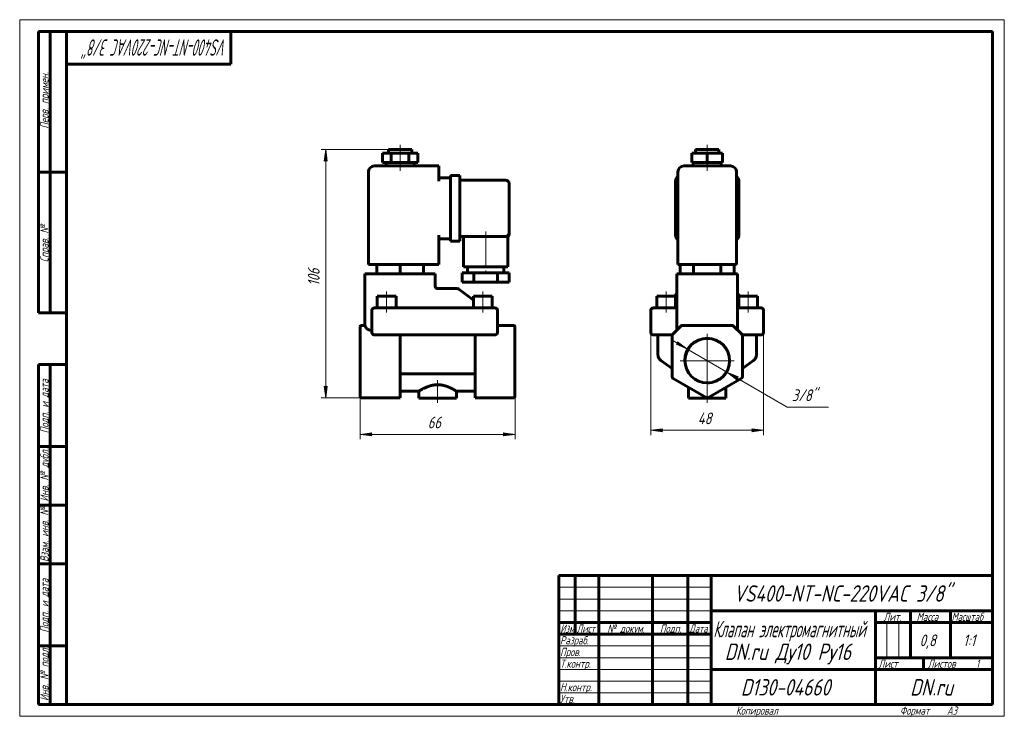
# Model space of a CAD drawing. Header units: millimetres. Extents: x 0 to 420, y 0 to 297.
import ezdxf

# ---------------------------------------------------------------- set-up
doc = ezdxf.new("R2010")
doc.units = ezdxf.units.MM
for name, pattern in [('K5LT_AXLED', [19.5, 15, -1.5, 1.5, -1.5]), ('K5LT_BASIC', [0]), ('K5LT_THIN', [0])]:
    doc.linetypes.add(name, pattern=pattern)
doc.layers.add('Системный слой', color=7, linetype='Continuous')
doc.layers.add('Системный слой (1)', color=7, linetype='Continuous', true_color=0x6c6c6c)
doc.styles.add('KDIMTEXTSTYLE', font='GOST_AU.SHX', dxfattribs={"width": 0.96, "oblique": 15, "height": 5})
doc.styles.add('KTEXTSTYLE', font='GOST_AU.SHX', dxfattribs={"width": 0.96, "height": 5})
doc.dimstyles.new('KDIMSTYLE (1.00)', dxfattribs={"dimtxt": 5, "dimasz": 1, "dimexe": 2, "dimexo": 0, "dimgap": 1, "dimtad": 1, "dimtxsty": 'KDIMTEXTSTYLE', "dimsah": 1, "dimcen": 0, "dimdle": 1, "dimadec": 0, "dimazin": 0, "dimtfac": 0.667, "dimtmove": 0, "dimatfit": 3, "dimfxl": 1, "dimtvp": 1, "dimtolj": 1, "dimtzin": 0, "dimarcsym": 0})

# ---------------------------------------------------------------- blocks, each defined once
blk = doc.blocks.new('U0')
at = {"layer": 'Системный слой (1)', "color": 150, "linetype": 'K5LT_BASIC', "lineweight": 60, "true_color": 0x0080ff}
for p, q in [((306.26, 180.4), (306.26, 180.42)), ((306.3, 180.15), (306.26, 180.4)), ((306.34, 180.05), (306.3, 180.15)), ((306.36, 180), (306.34, 180.05)), ((306.37, 179.99), (306.36, 180)), ((306.37, 179.98), (306.37, 179.99)), ((306.37, 179.97), (306.37, 179.98)), ((306.38, 179.97), (306.37, 179.97)), ((306.38, 179.96), (306.38, 179.97)), ((306.38, 179.97), (306.38, 179.97)), ((306.38, 179.97), (306.38, 179.97)), ((306.38, 179.97), (306.38, 179.97)), ((306.38, 179.97), (306.38, 179.97)), ((306.38, 179.97), (306.38, 179.97)), ((306.38, 179.97), (306.38, 179.97)), ((306.38, 179.97), (306.38, 179.97)), ((306.38, 179.97), (306.38, 179.97)), ((306.38, 179.97), (306.38, 179.97)), ((306.38, 179.97), (306.38, 179.97)), ((306.38, 179.97), (306.38, 179.97)), ((306.38, 179.97), (306.38, 179.97)), ((306.43, 179.89), (306.38, 179.96))]:
    blk.add_line(p, q, dxfattribs=at)
blk = doc.blocks.new('U1')
at = {"layer": 'Системный слой (1)', "color": 150, "linetype": 'K5LT_BASIC', "lineweight": 60, "true_color": 0x0080ff}
for p, q in [((278.26, 162.59), (278.26, 162.52)), ((278.26, 162.35), (278.26, 162.22))]:
    blk.add_line(p, q, dxfattribs=at)
blk = doc.blocks.new('U2')
at = {"layer": 'Системный слой (1)', "color": 150, "linetype": 'K5LT_BASIC', "lineweight": 60, "true_color": 0x0080ff}
for p, q in [((280.09, 179.89), (280.14, 179.96)), ((280.14, 179.96), (280.14, 179.97)), ((280.14, 179.97), (280.14, 179.97)), ((280.14, 179.97), (280.14, 179.97)), ((280.14, 179.97), (280.14, 179.97)), ((280.14, 179.97), (280.14, 179.97)), ((280.14, 179.97), (280.14, 179.97)), ((280.14, 179.97), (280.14, 179.97)), ((280.14, 179.97), (280.14, 179.97)), ((280.14, 179.97), (280.14, 179.97)), ((280.14, 179.97), (280.14, 179.97)), ((280.14, 179.97), (280.14, 179.97)), ((280.14, 179.97), (280.15, 179.97)), ((280.15, 179.99), (280.16, 180)), ((280.15, 179.98), (280.15, 179.99)), ((280.15, 179.97), (280.15, 179.98)), ((280.15, 179.97), (280.15, 179.97)), ((280.15, 179.97), (280.15, 179.97)), ((280.16, 180), (280.18, 180.05)), ((280.18, 180.05), (280.22, 180.15)), ((280.22, 180.15), (280.26, 180.4)), ((280.26, 180.4), (280.26, 180.42))]:
    blk.add_line(p, q, dxfattribs=at)
blk = doc.blocks.new('U3')
at = {"layer": 'Системный слой (1)', "color": 150, "linetype": 'K5LT_BASIC', "lineweight": 60, "true_color": 0x0080ff}
for p, q in [((308.26, 162.59), (308.26, 162.52)), ((308.26, 162.35), (308.26, 162.22))]:
    blk.add_line(p, q, dxfattribs=at)
blk = doc.blocks.new('U4')
at = {"layer": 'Системный слой (1)', "color": 150, "linetype": 'K5LT_BASIC', "lineweight": 60, "true_color": 0x0080ff}
for p, q in [((306.26, 188.63), (306.26, 180.42)), ((306.26, 180.42), (306.26, 164.63))]:
    blk.add_line(p, q, dxfattribs=at)
blk = doc.blocks.new('U5')
at = {"layer": 'Системный слой (1)', "color": 30, "linetype": 'K5LT_AXLED', "lineweight": 18, "true_color": 0xff8000}
for q in [(293.26, 163.13), (281.76, 151.63), (304.76, 151.63), (293.26, 140.13)]:
    blk.add_line((293.26, 151.63), q, dxfattribs=at)
blk = doc.blocks.new('D0')
at = {"layer": 'Системный слой (1)'}
for points in [[(269.26, 121.93), (274.26, 122.59), (273.76, 121.93), (274.26, 121.27)], [(312.26, 121.27), (317.26, 121.93), (312.26, 122.59), (312.76, 121.93)]]:
    blk.add_hatch(color=7, dxfattribs=at).paths.add_polyline_path(points)
at = {"layer": 'Системный слой (1)', "color": 7, "linetype": 'K5LT_THIN', "lineweight": 18}
for p, q in [((269.26, 168.38), (269.26, 119.93)), ((317.26, 168.38), (317.26, 119.93)), ((269.26, 121.93), (274.26, 122.59)), ((274.26, 121.27), (269.26, 121.93)), ((274.26, 122.59), (273.76, 121.93)), ((273.76, 121.93), (274.26, 121.27)), ((312.76, 121.93), (312.26, 122.59)), ((312.26, 122.59), (317.26, 121.93)), ((317.26, 121.93), (312.26, 121.27)), ((312.26, 121.27), (312.76, 121.93))]:
    blk.add_line(p, q, dxfattribs=at)
blk.add_wipeout([(289.24, 122.93), (289.24, 130.31), (296.96, 130.31), (296.96, 122.93)]).dxf.layer = 'Системный слой (1)'
blk.add_line((269.26, 121.93), (317.26, 121.93), dxfattribs=at)
at = {"layer": 'Системный слой (1)', "color": 7, "insert": (289.24, 129.52), "char_height": 5, "attachment_point": 1, "style": 'KTEXTSTYLE'}
blk.add_mtext('\\H5.0;\\W1.000;\\Q15;\\Q15;\\W0.965;48', dxfattribs=at)
blk = doc.blocks.new('KDIMARROW_01')
at = {"layer": 'Системный слой'}
blk.add_hatch(color=0, dxfattribs=at).paths.add_polyline_path([(-5, -0.66), (0, 0), (-5, 0.66), (-4.5, 0)])
at = {"layer": 'Системный слой', "color": 0, "linetype": 'K5LT_THIN', "lineweight": 18}
for p, q in [((-4.5, 0), (-5, 0.66)), ((-5, 0.66), (0, 0)), ((0, 0), (-5, -0.66)), ((-5, -0.66), (-4.5, 0))]:
    blk.add_line(p, q, dxfattribs=at)
at = {"layer": 'Системный слой (1)', "color": 0, "linetype": 'K5LT_THIN', "lineweight": 18}
blk.add_line((145.28, 151.63), (144.28, 151.63), dxfattribs=at)
blk = doc.blocks.new('D1')
at = {"layer": 'Системный слой (1)'}
for points in [[(284.61, 156.65), (280.62, 159.73), (280.72, 158.91), (279.96, 158.6)], [(305.8, 144.35), (306.56, 144.67), (301.91, 146.61), (305.9, 143.53)]]:
    blk.add_hatch(color=7, dxfattribs=at).paths.add_polyline_path(points)
at = {"layer": 'Системный слой (1)', "color": 7, "linetype": 'K5LT_THIN', "lineweight": 18}
for p, q in [((284.61, 156.65), (278.56, 160.17)), ((284.61, 156.65), (280.62, 159.73)), ((280.62, 159.73), (280.72, 158.91)), ((280.72, 158.91), (279.96, 158.6)), ((279.96, 158.6), (284.61, 156.65)), ((284.61, 156.65), (301.91, 146.61)), ((301.91, 146.61), (305.9, 143.53)), ((306.56, 144.67), (301.91, 146.61)), ((301.91, 146.61), (307.96, 143.09)), ((305.8, 144.35), (306.56, 144.67)), ((305.9, 143.53), (305.8, 144.35))]:
    blk.add_line(p, q, dxfattribs=at)
blk.add_wipeout([(329.4, 132.8), (329.4, 140.18), (342.45, 140.18), (342.45, 132.8)]).dxf.layer = 'Системный слой (1)'
for p, q in [((301.91, 146.61), (327.4, 131.8)), ((327.4, 131.8), (345, 131.8))]:
    blk.add_line(p, q, dxfattribs=at)
at = {"layer": 'Системный слой (1)', "color": 7, "insert": (329.4, 139.39), "char_height": 5, "attachment_point": 1, "style": 'KTEXTSTYLE'}
blk.add_mtext('\\H5.0;\\W1.000;\\Q15;\\Q15;\\W0.965;3/8"', dxfattribs=at)
blk = doc.blocks.new('KDIMARROW_02')
at = {"layer": 'Системный слой'}
blk.add_hatch(color=0, dxfattribs=at).paths.add_polyline_path([(4.5, 0), (5, 0.66), (0, 0), (5, -0.66)])
at = {"layer": 'Системный слой', "color": 0, "linetype": 'K5LT_THIN', "lineweight": 18}
for p, q in [((5, 0.66), (0, 0)), ((0, 0), (5, -0.66)), ((0, 0), (7, 0)), ((4.5, 0), (5, 0.66)), ((5, -0.66), (4.5, 0))]:
    blk.add_line(p, q, dxfattribs=at)
at = {"layer": 'Системный слой (1)', "color": 0, "linetype": 'K5LT_THIN', "lineweight": 18}
blk.add_line((145.28, 151.63), (144.28, 151.63), dxfattribs=at)
blk = doc.blocks.new('U6')
at = {"layer": 'Системный слой (1)', "color": 150, "linetype": 'K5LT_BASIC', "lineweight": 60, "true_color": 0x0080ff}
for p, q in [((162.28, 138.63), (170.28, 138.63)), ((186.28, 138.63), (194.28, 138.63))]:
    blk.add_line(p, q, dxfattribs=at)
blk = doc.blocks.new('U7')
at = {"layer": 'Системный слой (1)', "color": 150, "linetype": 'K5LT_BASIC', "lineweight": 60, "true_color": 0x0080ff}
for p, q in [((208.78, 206.13), (208.78, 206.13)), ((208.78, 206.13), (208.78, 205.75)), ((208.78, 205.75), (208.78, 205.75)), ((208.78, 205.75), (208.78, 205.75))]:
    blk.add_line(p, q, dxfattribs=at)
blk = doc.blocks.new('D2')
at = {"layer": 'Системный слой (1)'}
for points in [[(145.28, 120.2), (150.28, 120.86), (149.78, 120.2), (150.28, 119.55)], [(206.28, 119.55), (211.28, 120.2), (206.28, 120.86), (206.78, 120.2)]]:
    blk.add_hatch(color=7, dxfattribs=at).paths.add_polyline_path(points)
at = {"layer": 'Системный слой (1)', "color": 7, "linetype": 'K5LT_THIN', "lineweight": 18}
for p, q in [((145.28, 144.87), (145.28, 118.2)), ((211.28, 144.87), (211.28, 118.2)), ((145.28, 120.2), (150.28, 120.86)), ((150.28, 119.55), (145.28, 120.2)), ((150.28, 120.86), (149.78, 120.2)), ((149.78, 120.2), (150.28, 119.55)), ((206.78, 120.2), (206.28, 120.86)), ((206.28, 120.86), (211.28, 120.2)), ((211.28, 120.2), (206.28, 119.55)), ((206.28, 119.55), (206.78, 120.2))]:
    blk.add_line(p, q, dxfattribs=at)
blk.add_wipeout([(174.06, 121.2), (174.06, 128.59), (182.16, 128.59), (182.16, 121.2)]).dxf.layer = 'Системный слой (1)'
blk.add_line((145.28, 120.2), (211.28, 120.2), dxfattribs=at)
at = {"layer": 'Системный слой (1)', "color": 7, "insert": (174.06, 127.79), "char_height": 5, "attachment_point": 1, "style": 'KTEXTSTYLE'}
blk.add_mtext('\\H5.0;\\W1.000;\\Q15;\\Q15;\\W0.965;66', dxfattribs=at)
blk = doc.blocks.new('D3')
at = {"layer": 'Системный слой (1)'}
for points in [[(131.19, 236.63), (130.53, 241.63), (129.87, 236.63), (130.53, 237.13)], [(130.53, 135.79), (131.19, 140.79), (130.53, 140.29), (129.87, 140.79)]]:
    blk.add_hatch(color=7, dxfattribs=at).paths.add_polyline_path(points)
at = {"layer": 'Системный слой (1)', "color": 7, "linetype": 'K5LT_THIN', "lineweight": 18}
for p, q in [((157.28, 241.63), (128.53, 241.63)), ((129.87, 236.63), (130.53, 241.63)), ((130.53, 241.63), (131.19, 236.63)), ((130.53, 237.13), (129.87, 236.63)), ((131.19, 236.63), (130.53, 237.13)), ((130.53, 135.79), (129.87, 140.79)), ((129.87, 140.79), (130.53, 140.29)), ((130.53, 140.29), (131.19, 140.79)), ((131.19, 140.79), (130.53, 135.79)), ((145.78, 135.79), (128.53, 135.79))]:
    blk.add_line(p, q, dxfattribs=at)
blk.add_wipeout([(129.53, 183.5), (122.15, 183.5), (122.15, 193.5), (129.53, 193.5)]).dxf.layer = 'Системный слой (1)'
blk.add_line((130.53, 241.63), (130.53, 135.79), dxfattribs=at)
at = {"layer": 'Системный слой (1)', "color": 7, "insert": (122.94, 183.5), "char_height": 5, "attachment_point": 1, "rotation": 90, "style": 'KTEXTSTYLE'}
blk.add_mtext('\\H5.0;\\W1.000;\\Q15;\\Q15;\\W0.965;106', dxfattribs=at)
blk = doc.blocks.new('U8')
at = {"color": 7, "linetype": 'K5LT_THIN', "lineweight": 18}
for p, q in [((0, 0), (0, 297)), ((0, 297), (420, 297)), ((420, 297), (420, 0)), ((230, 55), (295, 55)), ((230, 50), (295, 50)), ((230, 45), (295, 45)), ((369.96, 25), (369.96, 40)), ((374.98, 25), (374.98, 40)), ((230, 30), (295, 30)), ((230, 25), (295, 25)), ((230, 20), (295, 20)), ((230, 15), (295, 15)), ((230, 10), (295, 10)), ((420, 0), (0, 0))]:
    blk.add_line(p, q, dxfattribs=at)
at = {"color": 150, "linetype": 'K5LT_BASIC', "lineweight": 60, "true_color": 0x0080ff}
for p, q in [((8, 172), (8, 292)), ((20, 292), (8, 292)), ((13, 172), (13, 292)), ((20, 5), (20, 292)), ((20, 292), (415, 292)), ((90, 292), (90, 278)), ((415, 292), (415, 5)), ((90, 278), (20, 278)), ((20, 232), (8, 232)), ((20, 172), (8, 172)), ((8, 5), (8, 150)), ((20, 150), (8, 150)), ((13, 5), (13, 150)), ((20, 115), (8, 115)), ((20, 90), (8, 90)), ((20, 65), (8, 65)), ((230, 60), (415, 60)), ((230, 5), (230, 60)), ((237, 35), (237, 60)), ((247, 5), (247, 60)), ((270, 5), (270, 60)), ((285, 5), (285, 60)), ((295, 5), (295, 60)), ((295, 45), (415, 45)), ((365, 5), (365, 45)), ((380, 25), (380, 45)), ((397, 25), (397, 45)), ((230, 40), (295, 40)), ((365, 40), (380, 40)), ((380, 40), (415, 40)), ((230, 35), (295, 35)), ((20, 30), (8, 30)), ((365, 25), (415, 25)), ((385.57, 20), (385.57, 25)), ((295, 20), (365, 20)), ((365, 20), (415, 20)), ((20, 5), (8, 5)), ((415, 5), (20, 5))]:
    blk.add_line(p, q, dxfattribs=at)
at = {"color": 7, "attachment_point": 1, "style": 'KTEXTSTYLE'}
for s, insert, char_height, rotation in [('\\H5.0;\\W1.000;\\Q15;\\Q15;\\W0.630;\\H7.00;VS400-NT-NC-220VAC 3/8"', (88.56, 281.64), 7, 180), ('\\H5.0;\\W1.000;\\Q15;\\Q15;\\W0.965;\\H3.50;Перв. примен.', (8.82, 250.52), 3.5, 90), ('\\H5.0;\\W1.000;\\Q15;\\Q15;\\W0.965;\\H3.50;Справ. №', (8.82, 193.63), 3.5, 90), ('\\H5.0;\\W1.000;\\Q15;\\Q15;\\W0.965;\\H3.50;Подп. и дата', (8.82, 120.66), 3.5, 90), ('\\H5.0;\\W1.000;\\Q15;\\Q15;\\W0.965;\\H3.50;Инв. № дубл.', (8.82, 91.57), 3.5, 90), ('\\H5.0;\\W1.000;\\Q15;\\Q15;\\W0.965;\\H3.50;Взам. инв. №', (8.82, 65.8), 3.5, 90), ('\\H5.0;\\W1.000;\\Q15;\\Q15;\\W0.965;\\H3.50;Подп. и дата', (8.82, 35.66), 3.5, 90), ('\\H5.0;\\W1.000;\\Q15;\\Q15;\\W0.965;\\H3.50;Инв. № подл.', (8.82, 6.57), 3.5, 90)]:
    blk.add_mtext(s, dxfattribs=dict(at, insert=insert, char_height=char_height, rotation=rotation))
for s, insert, char_height in [('\\H5.0;\\W1.000;\\Q15;\\Q15;\\W0.965;\\H7.00;VS400-NT-NC-220VAC 3/8"', (304.55, 55.86), 7), ('\\H5.0;\\W1.000;\\Q15;\\Q15;\\W0.965;\\H3.50;Лит.', (368.47, 44.18), 3.5), ('\\H5.0;\\W1.000;\\Q15;\\Q15;\\W0.965;\\H3.50;Масса', (382.58, 44.18), 3.5), ('\\H5.0;\\W1.000;\\Q15;\\Q15;\\W0.930;\\H3.50;Масштаб', (397.52, 44.18), 3.5), ('\\H5.0;\\W1.000;\\Q15;\\Q15;\\W0.784;\\H3.50;Изм.', (230.62, 39.18), 3.5), ('\\H5.0;\\W1.000;\\Q15;\\Q15;\\W0.799;\\H3.50;Лист', (237.61, 39.18), 3.5), ('\\H5.0;\\W1.000;\\Q15;\\Q15;\\W0.965;\\H3.50;№ докум.', (250.63, 39.18), 3.5), ('\\H5.0;\\W1.000;\\Q15;\\Q15;\\W0.965;\\H3.50;Подп.', (273.1, 39.18), 3.5), ('\\H5.0;\\W1.000;\\Q15;\\Q15;\\W0.799;\\H3.50;Дата', (285.61, 39.18), 3.5), ('\\H5.0;\\W1.000;\\Q15;\\Q15;\\W0.672;\\H7.00;Клапан электромагнитный', (295.88, 40.69), 7), ('\\H5.0;\\W1.000;\\Q15;\\Q15;\\W0.965;\\H3.50;Разраб.', (230.5, 34.18), 3.5), ('\\H5.0;\\W1.000;\\Q15;\\Q15;\\W0.965;0,8', (383.89, 34.9), 5), ('\\H5.0;\\W1.000;\\Q15;\\Q15;\\W0.965;{\\c16711680;1:1}', (402.44, 34.9), 5), ('\\H5.0;\\W1.000;\\Q15;\\Q15;\\W0.965;\\H7.00;DN.ru Ду10 Ру16', (300.76, 31.02), 7), ('\\H5.0;\\W1.000;\\Q15;\\Q15;\\W0.965;\\H3.50;Пров.', (230.5, 29.18), 3.5), ('\\H5.0;\\W1.000;\\Q15;\\Q15;\\W0.965;\\H3.50;Т.контр.', (230.5, 24.18), 3.5), ('\\H5.0;\\W1.000;\\Q15;\\Q15;\\W0.965;\\H3.50;Лист', (366.32, 24.18), 3.5), ('\\H5.0;\\W1.000;\\Q15;\\Q15;\\W0.965;\\H3.50;Листов', (387.36, 24.18), 3.5), ('\\H5.0;\\W1.000;\\Q15;\\Q15;\\W0.965;\\H3.50;1', (407.91, 24.18), 3.5), ('\\H5.0;\\W1.000;\\Q15;\\Q15;\\W0.965;\\H3.50;Н.контр.', (230.5, 14.18), 3.5), ('\\H5.0;\\W1.000;\\Q15;\\Q15;\\W0.965;\\H7.00;D130-04660', (307.61, 15.86), 7), ('\\H5.0;\\W1.000;\\Q15;\\Q15;\\W0.965;\\H7.00;DN.ru', (379.84, 15.86), 7), ('\\H5.0;\\W1.000;\\Q15;\\Q15;\\W0.965;\\H3.50;Утв.', (230.5, 9.18), 3.5), ('\\H5.0;\\W1.000;\\Q15;\\Q15;\\W0.965;\\H3.50;Копировал', (305.5, 4.18), 3.5), ('\\H5.0;\\W1.000;\\Q15;\\Q15;\\W0.965;\\H3.50;Формат', (375.5, 4.18), 3.5), ('\\H5.0;\\W1.000;\\Q15;\\Q15;\\W0.965;\\H3.50;A3', (395.5, 4.18), 3.5)]:
    blk.add_mtext(s, dxfattribs=dict(at, insert=insert, char_height=char_height))

msp = doc.modelspace()

# ---------------------------------------------------------------- linework, layer by layer
at = {"layer": 'Системный слой (1)', "color": 30, "linetype": 'K5LT_AXLED', "lineweight": 18, "true_color": 0xff8000}
for p, q in [((162.276, 238.132), (162.276, 243.632)), ((293.26, 238.132), (293.26, 243.632)), ((162.276, 232.632), (162.276, 238.132)), ((293.26, 232.632), (293.26, 238.132)), ((198.776, 206.632), (198.776, 187.132)), ((156.526, 172.132), (156.526, 181.132)), ((197.526, 172.132), (197.526, 181.132)), ((275.76, 172.132), (275.76, 181.132)), ((310.76, 172.132), (310.76, 181.132)), ((178.276, 143.385), (178.276, 133.632)), ((293.26, 133.632), (293.26, 143.385))]:
    msp.add_line(p, q, dxfattribs=at)
at = {"layer": 'Системный слой (1)', "color": 150, "linetype": 'K5LT_BASIC', "lineweight": 60, "true_color": 0x0080ff}
for p, q in [((154.776, 236.132), (154.776, 240.132)), ((154.776, 240.132), (158.526, 240.132)), ((157.276, 241.632), (167.276, 241.632)), ((157.276, 240.132), (157.276, 241.632)), ((158.526, 240.132), (166.026, 240.132)), ((158.526, 236.132), (158.526, 240.132)), ((166.026, 240.132), (169.776, 240.132)), ((166.026, 236.132), (166.026, 240.132)), ((167.276, 240.132), (167.276, 241.632)), ((169.776, 236.132), (169.776, 240.132)), ((286.765, 240.132), (293.26, 240.132)), ((286.765, 236.132), (286.765, 240.132)), ((288.26, 241.632), (298.26, 241.632)), ((288.26, 240.132), (288.26, 241.632)), ((293.26, 236.132), (293.26, 240.132)), ((293.26, 240.132), (299.756, 240.132)), ((298.26, 240.132), (298.26, 241.632)), ((299.756, 236.132), (299.756, 240.132)), ((154.776, 236.132), (158.526, 236.132)), ((156.276, 234.632), (156.276, 236.132)), ((158.526, 236.132), (166.026, 236.132)), ((166.026, 236.132), (169.776, 236.132)), ((168.276, 234.632), (168.276, 236.132)), ((286.765, 236.132), (293.26, 236.132)), ((287.26, 234.632), (287.26, 236.132)), ((293.26, 236.132), (299.756, 236.132)), ((299.26, 234.632), (299.26, 236.132)), ((148.776, 192.632), (148.776, 232.132)), ((178.776, 234.632), (151.276, 234.632)), ((178.776, 234.632), (178.776, 232.132)), ((178.776, 228.132), (178.776, 232.132)), ((280.76, 192.632), (280.76, 232.132)), ((303.26, 234.632), (283.26, 234.632)), ((305.76, 192.632), (305.76, 232.132)), ((178.776, 229.632), (183.776, 229.632)), ((183.776, 228.132), (183.776, 230.632)), ((183.776, 230.632), (187.776, 230.632)), ((183.776, 228.132), (183.776, 205.132)), ((187.776, 230.632), (187.776, 228.132)), ((187.776, 228.632), (207.276, 228.632)), ((187.776, 228.132), (187.776, 205.132)), ((208.776, 227.132), (208.776, 206.132)), ((279.76, 205.132), (279.76, 228.132)), ((306.76, 228.132), (306.76, 205.132)), ((208.776, 206.132), (208.776, 205.75)), ((208.776, 205.874), (208.776, 205.888)), ((178.776, 192.632), (178.776, 205.132)), ((178.776, 203.632), (183.776, 203.632)), ((183.776, 202.632), (183.776, 205.132)), ((183.776, 202.632), (187.776, 202.632)), ((187.776, 205.132), (187.776, 202.632)), ((187.776, 204.632), (207.276, 204.632)), ((189.276, 204.632), (189.276, 191.632)), ((207.276, 204.632), (208.276, 204.632)), ((208.276, 204.632), (208.276, 191.632)), ((208.776, 205.75), (208.776, 205.75)), ((208.776, 205.75), (208.776, 205.75)), ((151.276, 192.632), (148.776, 192.632)), ((151.276, 192.632), (178.776, 192.632)), ((152.276, 192.632), (152.276, 188.632)), ((162.276, 192.632), (162.276, 188.632)), ((172.276, 192.632), (172.276, 188.632)), ((188.776, 189.132), (188.776, 185.132)), ((193.776, 189.132), (188.776, 189.132)), ((208.276, 191.632), (189.276, 191.632)), ((191.026, 191.632), (191.026, 189.132)), ((203.776, 189.132), (193.776, 189.132)), ((193.776, 189.132), (193.776, 185.132)), ((203.776, 189.132), (203.776, 185.132)), ((208.776, 189.132), (203.776, 189.132)), ((206.526, 191.632), (206.526, 189.132)), ((208.776, 189.132), (208.776, 185.132)), ((283.26, 192.632), (280.76, 192.632)), ((281.713, 192.632), (281.713, 188.632)), ((283.26, 192.632), (303.26, 192.632)), ((287.487, 192.632), (287.487, 188.632)), ((299.034, 192.632), (299.034, 188.632)), ((305.76, 192.632), (303.26, 192.632)), ((304.807, 192.632), (304.807, 188.632)), ((147.276, 188.632), (147.276, 166.632)), ((147.276, 188.632), (149.776, 188.632)), ((174.776, 188.632), (149.776, 188.632)), ((174.776, 188.632), (177.276, 188.632)), ((177.276, 188.632), (177.276, 183.122)), ((193.776, 185.132), (188.776, 185.132)), ((203.776, 185.132), (193.776, 185.132)), ((208.776, 185.132), (203.776, 185.132)), ((280.26, 188.632), (282.76, 188.632)), ((280.26, 188.632), (280.26, 164.632)), ((303.76, 188.632), (282.76, 188.632)), ((303.76, 188.632), (306.26, 188.632)), ((177.276, 183.276), (177.276, 183.122)), ((177.276, 183.122), (177.276, 183.121)), ((177.276, 183.121), (177.276, 183.121)), ((178.276, 182.342), (178.276, 182.342)), ((186.689, 182.342), (178.276, 182.342)), ((187.294, 182.137), (193.526, 177.391)), ((152.526, 179.132), (160.526, 179.132)), ((152.526, 174.132), (152.526, 179.132)), ((160.526, 174.132), (160.526, 179.132)), ((193.526, 174.132), (193.526, 179.132)), ((193.526, 179.132), (201.526, 179.132)), ((201.526, 174.132), (201.526, 179.132)), ((271.76, 179.132), (279.76, 179.132)), ((271.76, 174.132), (271.76, 179.132)), ((280.144, 179.968), (279.046, 179.132)), ((279.76, 174.132), (279.76, 179.132)), ((306.377, 179.968), (307.475, 179.132)), ((306.76, 179.132), (314.76, 179.132)), ((306.76, 174.132), (306.76, 179.132)), ((314.76, 174.132), (314.76, 179.132)), ((150.276, 173.132), (150.276, 163.632)), ((151.276, 174.132), (153.276, 174.132)), ((200.776, 174.132), (153.276, 174.132)), ((200.776, 174.132), (202.776, 174.132)), ((203.776, 163.632), (203.776, 173.132)), ((269.26, 173.132), (269.26, 163.632)), ((270.26, 174.132), (272.26, 174.132)), ((272.26, 174.132), (280.26, 174.132)), ((306.26, 174.132), (314.26, 174.132)), ((314.26, 174.132), (316.26, 174.132)), ((317.26, 173.132), (317.26, 163.632)), ((145.276, 165.985), (145.276, 166.132)), ((145.276, 162.571), (145.276, 165.985)), ((147.277, 166.632), (145.776, 166.632)), ((149.776, 164.632), (150.276, 164.632)), ((203.776, 166.632), (210.776, 166.632)), ((211.276, 166.132), (211.276, 165.985)), ((211.276, 162.571), (211.276, 165.985)), ((281.968, 166.339), (278.553, 162.925)), ((303.846, 166.632), (282.675, 166.632)), ((307.968, 162.925), (304.553, 166.339)), ((145.276, 162.218), (145.276, 162.571)), ((145.276, 144.869), (145.276, 162.218)), ((153.276, 162.632), (151.276, 162.632)), ((153.276, 162.632), (200.776, 162.632)), ((162.276, 144.869), (162.276, 162.632)), ((194.276, 144.869), (194.276, 162.632)), ((202.776, 162.632), (200.776, 162.632)), ((211.276, 162.571), (211.276, 162.218)), ((211.276, 144.869), (211.276, 162.218)), ((272.26, 162.632), (270.26, 162.632)), ((272.26, 162.632), (272.26, 154.156)), ((272.26, 162.632), (278.26, 162.632)), ((278.26, 162.632), (278.55, 162.921)), ((278.26, 162.632), (278.26, 162.218)), ((278.26, 162.218), (278.26, 144.869)), ((308.26, 162.632), (307.971, 162.921)), ((308.26, 162.632), (308.26, 162.632)), ((308.26, 162.632), (308.26, 162.218)), ((308.26, 162.632), (314.26, 162.632)), ((308.26, 144.869), (308.26, 162.218)), ((314.26, 162.632), (314.26, 154.156)), ((316.26, 162.632), (314.26, 162.632)), ((278.26, 148.331), (273.518, 151.714)), ((313.003, 151.714), (308.26, 148.331)), ((145.276, 144.436), (145.276, 144.869)), ((145.276, 136.353), (145.276, 144.436)), ((162.276, 144.869), (162.276, 144.003)), ((162.276, 135.92), (162.276, 144.003)), ((163.287, 145.984), (193.265, 145.984)), ((194.276, 144.003), (194.276, 144.869)), ((194.276, 135.92), (194.276, 144.003)), ((211.276, 144.869), (211.276, 144.436)), ((211.276, 136.353), (211.276, 144.436)), ((278.76, 144.003), (292.76, 135.92)), ((293.76, 135.92), (307.76, 144.003)), ((170.276, 138.632), (170.276, 135.632)), ((186.276, 138.632), (186.276, 135.632)), ((285.26, 140.251), (285.26, 135.632)), ((301.26, 140.251), (301.26, 135.632)), ((145.276, 136.286), (145.276, 136.353)), ((145.776, 135.786), (162.276, 135.786)), ((162.276, 135.92), (162.276, 135.786)), ((186.276, 135.632), (170.276, 135.632)), ((194.276, 135.786), (194.276, 135.92)), ((194.276, 135.786), (210.776, 135.786)), ((211.276, 136.353), (211.276, 136.286)), ((301.26, 135.632), (285.26, 135.632))]:
    msp.add_line(p, q, dxfattribs=at)
msp.add_circle((293.26, 151.632), 9.5, dxfattribs=at)
for centre, radius, start, end in [((151.276, 232.132), 2.5, 90, 180), ((283.26, 232.132), 2.5, 90, 180), ((303.26, 232.132), 2.5, 0, 90), ((207.276, 227.132), 1.5, 0, 90), ((282.26, 228.132), 2.5, 126.8699, 180), ((304.26, 228.132), 2.5, 0, 53.1301), ((207.276, 206.132), 1.5, 270, 0), ((207.276, 206.132), 1.5, 270.44711, 0), ((207.276, 205.75), 1.5, 311.81031, 0), ((282.26, 205.132), 2.5, 180, 233.1301), ((304.26, 205.132), 2.5, 306.8699, 0), ((178.276, 183.342), 1, 180, 270), ((186.689, 181.342), 1, 52.70853, 90), ((151.276, 173.132), 1, 90, 180), ((202.776, 173.132), 1, 0, 90), ((270.26, 173.132), 1, 90, 180), ((316.26, 173.132), 1, 0, 90), ((145.776, 166.132), 0.5, 90, 180), ((210.776, 166.132), 0.5, 0, 90), ((282.675, 165.632), 1, 90, 135), ((303.846, 165.632), 1, 45, 90), ((151.276, 163.632), 1, 180, 270), ((202.776, 163.632), 1, 270, 0), ((270.26, 163.632), 1, 180, 270), ((279.26, 162.218), 1, 135, 180), ((307.26, 162.218), 1, 0, 45), ((316.26, 163.632), 1, 270, 0), ((279.26, 144.869), 1, 180, 240), ((307.26, 144.869), 1, 300, 0), ((145.776, 136.286), 0.5, 180, 270), ((210.776, 136.286), 0.5, 270, 0), ((293.26, 136.786), 1, 240, 300)]:
    msp.add_arc(centre, radius, start, end, dxfattribs=at)
at = {"layer": 'Системный слой (1)', "color": 7, "linetype": 'K5LT_THIN', "lineweight": 18}
msp.add_arc((293.26, 151.632), 10, 270, 180, dxfattribs=at)
at = {"layer": 'Системный слой (1)', "color": 150, "linetype": 'K5LT_BASIC', "lineweight": 60, "true_color": 0x0080ff}
for start_param, end_param in [(0, 0.0002688), (0.0004646, 0.0005387), (0.0002688, 0.0004646)]:
    msp.add_ellipse((178.276, 183.122), major_axis=(-1, 0), ratio=0.8913849, start_param=start_param, end_param=end_param, dxfattribs=at)
for points, knots in [([(208.776, 205.75), (208.776, 205.75), (208.776, 205.749), (208.776, 205.745), (208.776, 205.741), (208.776, 205.733), (208.776, 205.729), (208.776, 205.716), (208.775, 205.708), (208.775, 205.683), (208.774, 205.666), (208.77, 205.615), (208.767, 205.581), (208.753, 205.482), (208.74, 205.416), (208.705, 205.288), (208.683, 205.225), (208.63, 205.102), (208.6, 205.042), (208.532, 204.926), (208.494, 204.871), (208.411, 204.767), (208.366, 204.718), (208.312, 204.665), (208.305, 204.658), (208.297, 204.651), (208.296, 204.65), (208.289, 204.643), (208.282, 204.638), (208.276, 204.632)], [0.0015295, 0.0015295, 0.0015295, 0.0015295, 0.0061182, 0.0061182, 0.146493, 0.146493, 0.2975747, 0.2975747, 0.599738, 0.599738, 1.2040646, 1.2040646, 2.4127178, 2.4127178, 4.7757915, 4.7757915, 7.1589078, 7.1589078, 9.54946, 9.54946, 11.9358385, 11.9358385, 14.3022232, 14.3022232, 14.6500446, 14.6500446, 14.6901943, 14.6901943, 14.9968073, 14.9968073, 14.9968073, 14.9968073]), ([(208.776, 205.75), (208.776, 205.75), (208.776, 205.749), (208.776, 205.745), (208.776, 205.741), (208.776, 205.733), (208.776, 205.729), (208.776, 205.725), (208.776, 205.724), (208.776, 205.715), (208.775, 205.706), (208.774, 205.679), (208.773, 205.661), (208.77, 205.606), (208.766, 205.57), (208.751, 205.469), (208.737, 205.404), (208.701, 205.276), (208.678, 205.212), (208.625, 205.09), (208.594, 205.03), (208.524, 204.915), (208.486, 204.86), (208.402, 204.756), (208.357, 204.708), (208.305, 204.658), (208.301, 204.655), (208.293, 204.648), (208.289, 204.644), (208.285, 204.64)], [0.0042382, 0.0042382, 0.0042382, 0.0042382, 0.0127147, 0.0127147, 0.1526946, 0.1526946, 0.3017981, 0.3017981, 0.3138657, 0.3138657, 0.636208, 0.636208, 1.2808924, 1.2808924, 2.5702613, 2.5702613, 4.9372312, 4.9372312, 7.3230303, 7.3230303, 9.7140965, 9.7140965, 12.1012467, 12.1012467, 14.4681782, 14.4681782, 14.6506356, 14.6506356, 14.8464861, 14.8464861, 14.8464861, 14.8464861]), ([(208.776, 205.75), (208.776, 205.743), (208.776, 205.736), (208.776, 205.721), (208.776, 205.713), (208.775, 205.698), (208.775, 205.69), (208.774, 205.674), (208.774, 205.666), (208.773, 205.65), (208.772, 205.641), (208.771, 205.632)], [0, 0, 0, 0, 0.8773534, 0.8773534, 1.8773534, 1.8773534, 2.8773534, 2.8773534, 3.8773534, 3.8773534, 5, 5, 5, 5]), ([(208.776, 205.75), (208.776, 205.743), (208.776, 205.736), (208.776, 205.721), (208.776, 205.713), (208.775, 205.698), (208.775, 205.69), (208.774, 205.674), (208.774, 205.666), (208.773, 205.649), (208.772, 205.64), (208.771, 205.632)], [0, 0, 0, 0, 0.8742674, 0.8742674, 1.8742674, 1.8742674, 2.8742674, 2.8742674, 3.8742674, 3.8742674, 5, 5, 5, 5]), ([(177.276, 183.342), (177.276, 183.339), (177.276, 183.337), (177.276, 183.333), (177.276, 183.331), (177.276, 183.327), (177.276, 183.325), (177.276, 183.321), (177.276, 183.319), (177.276, 183.314), (177.276, 183.312), (177.276, 183.31)], [0, 0, 0, 0, 0.4, 0.4, 0.8, 0.8, 1.2, 1.2, 1.6, 1.6, 2, 2, 2, 2]), ([(178.276, 182.342), (178.231, 182.342), (178.184, 182.345), (178.093, 182.357), (178.048, 182.367), (177.959, 182.392), (177.915, 182.408), (177.829, 182.446), (177.788, 182.468), (177.708, 182.517), (177.67, 182.545), (177.597, 182.606), (177.563, 182.639), (177.499, 182.71), (177.469, 182.749), (177.416, 182.828), (177.393, 182.87), (177.352, 182.956), (177.335, 183.001), (177.316, 183.063), (177.311, 183.08), (177.304, 183.107), (177.301, 183.118), (177.298, 183.133), (177.297, 183.137), (177.294, 183.154), (177.291, 183.166), (177.284, 183.21), (177.28, 183.242), (177.277, 183.287), (177.277, 183.3), (177.276, 183.323), (177.276, 183.333), (177.276, 183.342)], [0, 0, 0, 0, 1.6624192, 1.6624192, 3.3349157, 3.3349157, 5.0249818, 5.0249818, 6.7270673, 6.7270673, 8.4343305, 8.4343305, 10.1659047, 10.1659047, 11.9074943, 11.9074943, 13.6438397, 13.6438397, 15.3628677, 15.3628677, 16.0056146, 16.0056146, 16.4033081, 16.4033081, 16.5598581, 16.5598581, 17.0217443, 17.0217443, 18.1702238, 18.1702238, 18.6626588, 18.6626588, 19, 19, 19, 19]), ([(147.405, 166.339), (147.403, 166.344), (147.4, 166.355), (147.394, 166.37), (147.389, 166.385), (147.384, 166.399), (147.379, 166.413), (147.374, 166.426), (147.369, 166.439), (147.364, 166.451), (147.36, 166.464), (147.354, 166.476), (147.348, 166.491), (147.341, 166.509), (147.332, 166.529), (147.324, 166.548), (147.317, 166.563), (147.309, 166.579), (147.301, 166.596), (147.293, 166.612), (147.285, 166.623), (147.28, 166.63), (147.278, 166.632), (147.277, 166.632)], [0, 0, 0, 0, 0.0292172, 0.0580562, 0.0866288, 0.1147828, 0.1427663, 0.1704726, 0.1980395, 0.2253545, 0.2525879, 0.2825013, 0.3151604, 0.3624693, 0.4216852, 0.4807683, 0.5279377, 0.5796443, 0.6515114, 0.7415329, 0.8313889, 0.916829, 1, 1, 1, 1]), ([(273.518, 151.714), (273.518, 151.714), (273.517, 151.715), (273.51, 151.72), (273.503, 151.725), (273.488, 151.736), (273.48, 151.742), (273.456, 151.76), (273.439, 151.772), (273.391, 151.809), (273.36, 151.835), (273.267, 151.913), (273.207, 151.968), (273.054, 152.119), (272.966, 152.219), (272.802, 152.432), (272.727, 152.544), (272.592, 152.778), (272.533, 152.9), (272.431, 153.151), (272.388, 153.279), (272.321, 153.54), (272.297, 153.673), (272.268, 153.917), (272.261, 154.028), (272.26, 154.145), (272.26, 154.151), (272.26, 154.156)], [0.0044965, 0.0044965, 0.0044965, 0.0044965, 0.017986, 0.017986, 0.178024, 0.178024, 0.3695374, 0.3695374, 0.7525644, 0.7525644, 1.5186183, 1.5186183, 3.050726, 3.050726, 5.5772136, 5.5772136, 8.1265174, 8.1265174, 10.6872087, 10.6872087, 13.2430992, 13.2430992, 15.7874058, 15.7874058, 17.8878391, 17.8878391, 17.9990735, 17.9990735, 17.9990735, 17.9990735]), ([(273.518, 151.714), (273.515, 151.716), (273.512, 151.718), (273.504, 151.724), (273.499, 151.727), (273.487, 151.737), (273.479, 151.742), (273.457, 151.758), (273.444, 151.769), (273.417, 151.789), (273.404, 151.8), (273.366, 151.83), (273.342, 151.849), (273.318, 151.87)], [0, 0, 0, 0, 0.3704807, 0.3704807, 0.9262016, 0.9262016, 1.8524033, 1.8524033, 3.4524033, 3.4524033, 5.0524033, 5.0524033, 8, 8, 8, 8]), ([(313.003, 151.714), (313.003, 151.714), (313.004, 151.715), (313.011, 151.72), (313.018, 151.725), (313.033, 151.736), (313.041, 151.742), (313.065, 151.76), (313.081, 151.772), (313.13, 151.809), (313.161, 151.835), (313.254, 151.913), (313.314, 151.968), (313.467, 152.119), (313.555, 152.219), (313.719, 152.432), (313.794, 152.544), (313.929, 152.778), (313.988, 152.9), (314.09, 153.151), (314.133, 153.279), (314.2, 153.54), (314.224, 153.673), (314.253, 153.917), (314.26, 154.028), (314.26, 154.145), (314.26, 154.151), (314.26, 154.156)], [0.0044965, 0.0044965, 0.0044965, 0.0044965, 0.017986, 0.017986, 0.178024, 0.178024, 0.3695374, 0.3695374, 0.7525644, 0.7525644, 1.5186183, 1.5186183, 3.050726, 3.050726, 5.5772136, 5.5772136, 8.1265174, 8.1265174, 10.6872087, 10.6872087, 13.2430992, 13.2430992, 15.7874058, 15.7874058, 17.8878391, 17.8878391, 17.9990735, 17.9990735, 17.9990735, 17.9990735]), ([(313.003, 151.714), (313.006, 151.716), (313.009, 151.718), (313.017, 151.724), (313.022, 151.727), (313.034, 151.737), (313.042, 151.742), (313.064, 151.758), (313.077, 151.769), (313.104, 151.789), (313.117, 151.8), (313.155, 151.83), (313.179, 151.849), (313.203, 151.87)], [0, 0, 0, 0, 0.3704798, 0.3704798, 0.9261996, 0.9261996, 1.8523992, 1.8523992, 3.4523992, 3.4523992, 5.0523992, 5.0523992, 8, 8, 8, 8]), ([(163.287, 145.984), (163.258, 145.984), (163.198, 145.985), (163.108, 145.991), (163.015, 146.002), (162.919, 146.019), (162.82, 146.043), (162.72, 146.074), (162.624, 146.112), (162.534, 146.156), (162.455, 146.201), (162.386, 146.246), (162.328, 146.289), (162.292, 146.317), (162.276, 146.331)], [0, 0, 0, 0, 0.0795486, 0.161083, 0.2446178, 0.3335514, 0.4257826, 0.5220428, 0.6187692, 0.7108051, 0.7973121, 0.8716541, 0.9392381, 1, 1, 1, 1]), ([(193.265, 145.984), (193.294, 145.984), (193.354, 145.985), (193.444, 145.991), (193.537, 146.002), (193.633, 146.019), (193.732, 146.043), (193.832, 146.074), (193.928, 146.112), (194.018, 146.156), (194.097, 146.201), (194.166, 146.246), (194.224, 146.289), (194.26, 146.317), (194.276, 146.331)], [0, 0, 0, 0, 0.0795486, 0.161083, 0.2446178, 0.3335514, 0.4257826, 0.5220428, 0.6187692, 0.7108051, 0.7973121, 0.8716541, 0.9392381, 1, 1, 1, 1]), ([(186.276, 138.632), (186.276, 138.632), (186.273, 138.633), (186.264, 138.639), (186.252, 138.646), (186.237, 138.656), (186.215, 138.669), (186.186, 138.687), (186.154, 138.706), (186.121, 138.727), (186.087, 138.747), (186.049, 138.77), (186.004, 138.798), (185.943, 138.834), (185.862, 138.882), (185.767, 138.939), (185.659, 139.002), (185.531, 139.077), (185.375, 139.166), (185.21, 139.259), (185.07, 139.337), (184.957, 139.399), (184.858, 139.453), (184.755, 139.509), (184.648, 139.565), (184.537, 139.624), (184.422, 139.683), (184.304, 139.743), (184.169, 139.812), (184, 139.895), (183.796, 139.993), (183.585, 140.092), (183.397, 140.177), (183.238, 140.247), (183.092, 140.31), (182.943, 140.372), (182.774, 140.441), (182.584, 140.517), (182.372, 140.597), (182.173, 140.669), (181.989, 140.733), (181.821, 140.789), (181.652, 140.844), (181.463, 140.901), (181.236, 140.967), (180.94, 141.046), (180.582, 141.131), (180.169, 141.214), (179.757, 141.281), (179.382, 141.327), (179.061, 141.356), (178.769, 141.374), (178.508, 141.383), (178.316, 141.385), (178.156, 141.384), (178.006, 141.382), (177.832, 141.376), (177.671, 141.367), (177.511, 141.357), (177.339, 141.343), (177.113, 141.32), (176.802, 141.282), (176.414, 141.22), (176.027, 141.143), (175.717, 141.071), (175.488, 141.013), (175.308, 140.964), (175.141, 140.916), (174.946, 140.858), (174.668, 140.77), (174.245, 140.624), (173.733, 140.427), (173.224, 140.21), (172.803, 140.016), (172.465, 139.853), (172.191, 139.715), (171.984, 139.607), (171.824, 139.523), (171.672, 139.441), (171.474, 139.333), (171.232, 139.198), (170.989, 139.059), (170.784, 138.938), (170.626, 138.844), (170.51, 138.774), (170.435, 138.729), (170.389, 138.701), (170.359, 138.683), (170.336, 138.669), (170.317, 138.657), (170.302, 138.648), (170.291, 138.641), (170.283, 138.636), (170.277, 138.633), (170.276, 138.632), (170.276, 138.632), (170.276, 138.632)], [0, 0, 0, 0, 0.00500088, 0.00901503, 0.01204864, 0.01508994, 0.01919026, 0.0233186, 0.02747781, 0.03063762, 0.03382466, 0.0370541, 0.04029855, 0.0446928, 0.05023279, 0.05620599, 0.06147732, 0.06758362, 0.07526858, 0.08261799, 0.08808252, 0.09164556, 0.09522268, 0.09883835, 0.10247883, 0.10615375, 0.10983908, 0.11355221, 0.11728265, 0.12229697, 0.12858336, 0.13487488, 0.13991167, 0.1436859, 0.1474591, 0.15123214, 0.15500643, 0.16005856, 0.16512377, 0.17020207, 0.17401133, 0.17781266, 0.18159248, 0.18535986, 0.19029727, 0.19637889, 0.20425595, 0.21269222, 0.22167416, 0.22903485, 0.23482896, 0.24048158, 0.24607593, 0.24999731, 0.25159941, 0.25533253, 0.2587053, 0.26171085, 0.26471053, 0.26805894, 0.27176281, 0.27797773, 0.28644239, 0.29504436, 0.3016277, 0.30577396, 0.30959433, 0.31311623, 0.3166668, 0.32238419, 0.33164316, 0.34575976, 0.35922941, 0.37064469, 0.38018463, 0.38854509, 0.39573032, 0.40023083, 0.40470817, 0.41160519, 0.42197815, 0.43363251, 0.44412644, 0.45396334, 0.46255349, 0.46989547, 0.47402679, 0.47772801, 0.48097321, 0.48419394, 0.48734533, 0.49045336, 0.4935004, 0.49652912, 0.49958475, 0.49999562, 0.49999562, 0.49999562, 0.49999562])]:
    msp.add_open_spline(points, degree=3, knots=knots, dxfattribs=at)
msp.add_rational_spline([(147.405, 166.339), (147.758, 165.283), (148.662, 164.632), (149.776, 164.632)], [1, 0.874352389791, 0.874352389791, 1], degree=3, dxfattribs=at)

# ---------------------------------------------------------------- block references
at = {"layer": 'Системный слой (1)'}
for name in ['U7', 'U4', 'U2', 'U0', 'U1', 'U5', 'U3', 'U6']:
    msp.add_blockref(name, (0, 0), dxfattribs=at)

# ---------------------------------------------------------------- next in the draw order: dimensions: what is measured, and where the dimension line sits
at = {"layer": 'Системный слой (1)', "color": 7}
for base, p1, p2, text, picture, middle in [((269.26, 121.931), (317.26, 168.382), (269.26, 168.382), '\\H5.0;\\W0.965;\\Q15;\\H5.0;\\W0.965;\\Q15;\\Q15;48', 'D0', (293.26, 121.931)), ((145.276, 120.204), (211.276, 144.869), (145.276, 144.869), '\\H5.0;\\W0.965;\\Q15;\\H5.0;\\W0.965;\\Q15;\\Q15;66', 'D2', (178.276, 120.204))]:
    dim = msp.add_linear_dim(base=base, p1=p1, p2=p2, text=text, dimstyle='KDIMSTYLE (1.00)', override={"dimexo": 0, "dimblk1": 'KDIMARROW_01', "dimblk2": 'KDIMARROW_01', "dimse1": 0, "dimse2": 0, "dimclrt": 7, "dimtolj": 1}, dxfattribs=at)
    dim.commit()
    dim.dimension.update_dxf_attribs({"geometry": picture, "text_midpoint": middle, "dimtype": 160})

# ---------------------------------------------------------------- next in the draw order: dimensions: what is measured, and where the dimension line sits
dim = msp.add_linear_dim(base=(130.528, 241.632), p1=(145.776, 135.786), p2=(157.276, 241.632), angle=90, text='\\H5.0;\\W0.965;\\Q15;\\H5.0;\\W0.965;\\Q15;\\Q15;106', dimstyle='KDIMSTYLE (1.00)', override={"dimexo": 0, "dimblk1": 'KDIMARROW_01', "dimblk2": 'KDIMARROW_01', "dimse1": 0, "dimse2": 0, "dimclrt": 7, "dimtolj": 1}, dxfattribs=at)
dim.commit()
dim.dimension.update_dxf_attribs({"geometry": 'D3', "text_midpoint": (130.528, 188.709), "dimtype": 160})
dim = msp.add_diameter_dim_2p(p1=(284.613, 156.654), p2=(301.908, 146.609), text='\\H5.0;\\W0.965;\\Q15;\\H5.0;\\W0.965;\\Q15;\\Q15;3/8"', dimstyle='KDIMSTYLE (1.00)', override={"dimtih": 1, "dimtoh": 1, "dimblk1": 'KDIMARROW_02', "dimblk2": 'KDIMARROW_02', "dimclrt": 7, "dimtmove": 1, "dimatfit": 2, "dimtolj": 1}, dxfattribs=at)
dim.commit()
dim.dimension.update_dxf_attribs({"geometry": 'D1', "text_midpoint": (329.403, 131.802), "dimtype": 163})

# ---------------------------------------------------------------- next in the draw order: block references
msp.add_blockref('U8', (0, 0))

doc.saveas('drawing.dxf')
